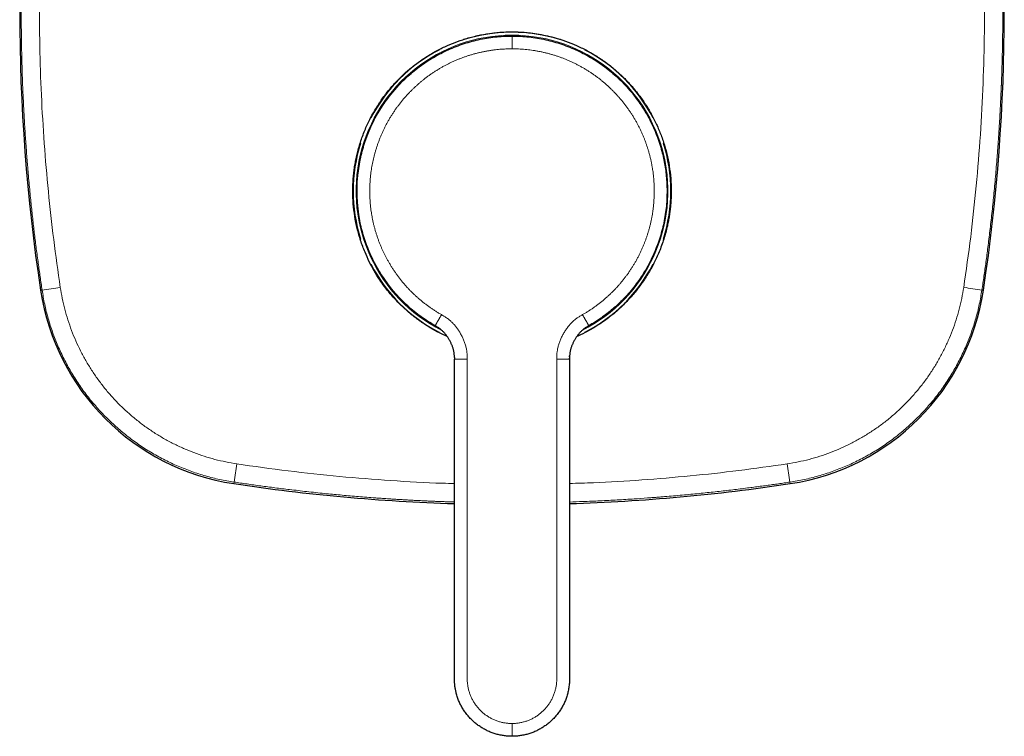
# Model space of a CAD drawing. Header units: millimetres. Extents: x 8 to 636, y 12 to 595.
# Tile 18 of 23: x 255 to 409, y 405 to 517. Entities that reach past the tile are written whole.
import ezdxf

# ---------------------------------------------------------------- set-up
doc = ezdxf.new("R2010")
doc.units = ezdxf.units.MM

msp = doc.modelspace()

# ---------------------------------------------------------------- linework, layer by layer
at = {"color": 7, "linetype": 'Continuous', "lineweight": 30}
for p, q in [((324.45, 513.68), (324.44, 513.72)), ((324.49, 513.69), (324.48, 513.73)), ((339.52, 513.73), (339.51, 513.69)), ((339.56, 513.71), (339.55, 513.68)), ((320.54, 512.09), (320.56, 512.06)), ((320.58, 512.11), (320.6, 512.08)), ((343.4, 512.08), (343.42, 512.12)), ((343.44, 512.06), (343.46, 512.1)), ((309.92, 501.4), (309.88, 501.42)), ((309.94, 501.44), (309.9, 501.46)), ((354.09, 501.46), (354.06, 501.44)), ((354.11, 501.42), (354.08, 501.4)), ((308.28, 497.52), (308.31, 497.51)), ((308.29, 497.56), (308.32, 497.55)), ((355.68, 497.55), (355.72, 497.57)), ((355.69, 497.51), (355.73, 497.52)), ((308.31, 482.49), (308.27, 482.48)), ((308.32, 482.45), (308.28, 482.44)), ((355.72, 482.43), (355.68, 482.45)), ((355.73, 482.48), (355.69, 482.49)), ((309.88, 478.58), (309.92, 478.6)), ((309.91, 478.54), (309.94, 478.56)), ((354.06, 478.56), (354.1, 478.54)), ((354.08, 478.6), (354.12, 478.58)), ((320.24, 468.78), (320.25, 468.78)), ((343.75, 468.78), (343.76, 468.78)), ((320.56, 467.94), (320.54, 467.9)), ((320.6, 467.92), (320.58, 467.88)), ((343.42, 467.89), (343.4, 467.92)), ((343.46, 467.91), (343.44, 467.94)), ((323, 464), (323, 463.96))]:
    msp.add_line(p, q, dxfattribs=at)
at = {"color": 8, "linetype": 'Continuous', "lineweight": 0}
for p, q in [((258.26, 474.49), (258.5, 474.53)), ((405.74, 474.49), (405.5, 474.53)), ((320.26, 468.78), (320.24, 468.78)), ((343.76, 468.78), (343.73, 468.77)), ((322.99, 464.14), (322.99, 464.25)), ((325, 463.73), (323, 463.73)), ((341, 463.73), (339, 463.73)), ((341, 463.89), (341, 463.73)), ((341.01, 464.23), (341.01, 464.12)), ((288.49, 444.26), (288.53, 444.5)), ((375.51, 444.26), (375.47, 444.5))]:
    msp.add_line(p, q, dxfattribs=at)
at = {"color": 7, "linetype": 'Continuous', "lineweight": 30, "flags": 128}
for points in [[(324.45, 513.68), (324.48, 513.68), (324.49, 513.69)], [(339.51, 513.69), (339.53, 513.68), (339.55, 513.68)], [(320.56, 512.06), (320.58, 512.07), (320.6, 512.08)], [(343.4, 512.08), (343.43, 512.07), (343.44, 512.06)], [(309.92, 501.4), (309.93, 501.43), (309.94, 501.44)], [(354.06, 501.44), (354.07, 501.42), (354.08, 501.4)], [(308.31, 497.51), (308.32, 497.53), (308.32, 497.55)], [(355.68, 497.55), (355.68, 497.52), (355.69, 497.51)], [(308.32, 482.45), (308.32, 482.48), (308.31, 482.49)], [(355.69, 482.49), (355.68, 482.47), (355.68, 482.45)], [(309.94, 478.56), (309.93, 478.58), (309.92, 478.6)], [(354.08, 478.6), (354.07, 478.57), (354.06, 478.56)], [(320.6, 467.92), (320.57, 467.93), (320.56, 467.94)], [(343.44, 467.94), (343.42, 467.93), (343.4, 467.92)]]:
    msp.add_lwpolyline(points, dxfattribs=at)
at = {"color": 7, "linetype": 'Continuous', "lineweight": 30}
for centre, radius, start, end in [((547, 518), 292, 171.4314, 188.5686), ((117, 518), 292, 351.4314, 8.5686), ((332, 490), 24.85, 72.4193, 107.5807), ((332, 490), 24.85, 117.4193, 152.5807), ((332, 490), 24.85, 27.4193, 62.5807), ((332, 490), 24.85, 162.4193, 197.5807), ((332, 490), 24.85, 342.4193, 17.5807), ((332, 490), 24.85, 207.4193, 242.5807), ((332, 490), 24.85, 297.4193, 332.5807), ((293.86, 479.86), 36, 188.5686, 261.4314), ((370.14, 479.86), 36, 278.5686, 351.4314), ((332, 733), 292, 261.4314, 268.2337), ((332, 733), 292, 271.7663, 278.5686)]:
    msp.add_arc(centre, radius, start, end, dxfattribs=at)
at = {"color": 8, "linetype": 'Continuous', "lineweight": 0}
for centre, radius, start, end in [((332, 490), 24.39, 296.7492, 243.2567), ((332, 490), 24.24, 90, 240.3958), ((215.26, 776.38), 304.93, 278.1517, 278.6927), ((454, 811.37), 340.31, 261.3222, 261.807), ((672.58, 388.89), 388.06, 171.3355, 171.7611), ((31.75, 394.97), 347.27, 8.2002, 8.6758)]:
    msp.add_arc(centre, radius, start, end, dxfattribs=at)
for points, knots in [([(258.5, 474.53), (258.45, 474.87), (258.35, 475.55), (258.2, 476.58), (258.05, 477.64), (257.9, 478.73), (257.75, 479.84), (257.6, 480.97), (257.46, 482.1), (257.32, 483.21), (257.19, 484.32), (257.06, 485.44), (256.94, 486.59), (256.81, 487.76), (256.69, 488.99), (256.56, 490.3), (256.43, 491.68), (256.32, 492.93), (256.23, 494.03), (256.17, 494.74), (256.13, 495.23), (256.11, 495.48), (256.09, 495.74), (256.07, 495.99), (256.06, 496.23), (255.98, 497.26), (255.85, 499.1), (255.7, 501.66), (255.57, 504.15), (255.46, 506.55), (255.38, 508.96), (255.32, 511.37), (255.27, 513.76), (255.25, 516.14), (255.24, 518.51), (255.25, 520.87), (255.28, 523.08), (255.33, 525.13), (255.38, 526.94), (255.42, 528.17), (255.44, 528.8), (255.45, 528.9), (255.45, 528.98), (255.45, 529.04), (255.45, 529.11), (255.46, 529.21), (255.46, 529.34), (255.47, 529.55), (255.48, 529.82), (255.5, 530.15), (255.51, 530.5), (255.53, 530.88), (255.55, 531.27), (255.56, 531.68), (255.58, 532.11), (255.61, 532.54), (255.63, 533), (255.65, 533.47), (255.68, 533.98), (255.71, 534.51), (255.74, 535.08), (255.78, 535.67), (255.82, 536.28), (255.86, 536.91), (255.9, 537.54), (255.94, 538.16), (255.98, 538.78), (256.02, 539.29), (256.05, 539.69), (256.07, 539.95), (256.09, 540.19), (256.11, 540.42), (256.16, 541.1), (256.25, 542.2), (256.38, 543.73), (256.51, 545.22), (256.65, 546.67), (256.8, 548.08), (256.94, 549.47), (257.1, 550.84), (257.25, 552.18), (257.41, 553.49), (257.57, 554.75), (257.72, 555.95), (257.87, 557.09), (258.03, 558.22), (258.18, 559.32), (258.34, 560.4), (258.45, 561.12), (258.5, 561.47)], [0, 0, 0, 0, 0.0117146, 0.0237073, 0.035978, 0.0485267, 0.0613534, 0.0744581, 0.0878409, 0.1003527, 0.1130981, 0.1260772, 0.1392898, 0.1527361, 0.166416, 0.1820148, 0.1979067, 0.2140916, 0.2249342, 0.2359045, 0.2387987, 0.2417017, 0.2446135, 0.247534, 0.2503939, 0.2528872, 0.2832436, 0.3136, 0.3411967, 0.3687935, 0.3963902, 0.423987, 0.4515837, 0.4786877, 0.5057957, 0.5329187, 0.5600417, 0.5816927, 0.6033438, 0.6223967, 0.6237939, 0.6251396, 0.6258517, 0.6265792, 0.6273223, 0.6280807, 0.6299297, 0.6318646, 0.6353974, 0.6391847, 0.6432267, 0.6475234, 0.6520747, 0.6568806, 0.6616451, 0.666636, 0.6718533, 0.677297, 0.682967, 0.689228, 0.6957437, 0.702514, 0.709539, 0.7168186, 0.7243528, 0.7311936, 0.7382315, 0.7454667, 0.748946, 0.7518754, 0.7545511, 0.7572205, 0.7598837, 0.7777337, 0.7952977, 0.8125756, 0.8291298, 0.8454127, 0.8614242, 0.8771643, 0.8926331, 0.9078306, 0.9227567, 0.9362006, 0.9494165, 0.9624044, 0.9751643, 0.9876961, 1, 1, 1, 1]), ([(261.35, 561.05), (260.97, 558.37), (260.2, 553.03), (259.34, 544.98), (258.69, 536.91), (258.27, 528.83), (258.08, 520.74), (258.11, 512.8), (258.36, 505.04), (258.81, 497.47), (259.45, 489.93), (260.28, 482.42), (260.99, 477.44), (261.35, 474.95)], [0, 0, 0, 0, 0.093782, 0.187433, 0.281026, 0.374636, 0.468338, 0.562069, 0.650103, 0.737841, 0.825356, 0.912719, 1, 1, 1, 1]), ([(402.65, 474.95), (403.03, 477.59), (403.79, 482.87), (404.64, 490.84), (405.29, 498.84), (405.72, 506.88), (405.92, 514.96), (405.89, 522.89), (405.65, 530.68), (405.21, 538.29), (404.57, 545.9), (403.74, 553.49), (403.01, 558.53), (402.65, 561.05)], [0, 0, 0, 0, 0.092554, 0.18522, 0.278075, 0.3712, 0.464675, 0.558444, 0.646756, 0.735, 0.823244, 0.911556, 1, 1, 1, 1]), ([(405.5, 561.47), (405.55, 561.13), (405.65, 560.45), (405.8, 559.42), (405.95, 558.35), (406.1, 557.27), (406.25, 556.16), (406.4, 555.03), (406.54, 553.9), (406.68, 552.79), (406.81, 551.68), (406.94, 550.56), (407.06, 549.41), (407.19, 548.24), (407.31, 547.01), (407.44, 545.7), (407.57, 544.32), (407.68, 543.07), (407.77, 541.97), (407.83, 541.26), (407.87, 540.77), (407.89, 540.52), (407.91, 540.26), (407.93, 540.01), (407.94, 539.77), (408.02, 538.74), (408.15, 536.9), (408.3, 534.34), (408.43, 531.85), (408.54, 529.45), (408.62, 527.04), (408.68, 524.63), (408.73, 522.24), (408.75, 519.86), (408.76, 517.49), (408.75, 515.13), (408.72, 512.92), (408.67, 510.87), (408.62, 509.06), (408.58, 507.83), (408.56, 507.2), (408.55, 507.1), (408.55, 507.02), (408.55, 506.96), (408.55, 506.89), (408.54, 506.79), (408.54, 506.66), (408.53, 506.45), (408.52, 506.18), (408.5, 505.85), (408.49, 505.49), (408.47, 505.12), (408.45, 504.72), (408.44, 504.31), (408.42, 503.89), (408.39, 503.45), (408.37, 503), (408.35, 502.52), (408.32, 502.02), (408.29, 501.48), (408.26, 500.91), (408.22, 500.33), (408.18, 499.71), (408.14, 499.08), (408.1, 498.45), (408.06, 497.83), (408.02, 497.22), (407.98, 496.71), (407.95, 496.31), (407.93, 496.05), (407.91, 495.81), (407.89, 495.58), (407.84, 494.9), (407.75, 493.8), (407.62, 492.27), (407.49, 490.78), (407.35, 489.33), (407.2, 487.92), (407.06, 486.53), (406.9, 485.16), (406.75, 483.82), (406.59, 482.51), (406.43, 481.25), (406.28, 480.05), (406.13, 478.91), (405.97, 477.78), (405.82, 476.68), (405.66, 475.6), (405.55, 474.88), (405.5, 474.53)], [0, 0, 0, 0, 0.011716, 0.02371, 0.035981, 0.048531, 0.061358, 0.074463, 0.087846, 0.100358, 0.113104, 0.126083, 0.139295, 0.152741, 0.166421, 0.182019, 0.19791, 0.214094, 0.224936, 0.235906, 0.2388, 0.241702, 0.244614, 0.247534, 0.250394, 0.252887, 0.283244, 0.3136, 0.341197, 0.368793, 0.39639, 0.423987, 0.451584, 0.478688, 0.505796, 0.532919, 0.560042, 0.581693, 0.603344, 0.622397, 0.623794, 0.62514, 0.625855, 0.626586, 0.627333, 0.628094, 0.62995, 0.631892, 0.635435, 0.639232, 0.643282, 0.647586, 0.652143, 0.656953, 0.66172, 0.666713, 0.671931, 0.677374, 0.683042, 0.6893, 0.695812, 0.702576, 0.709595, 0.716866, 0.724391, 0.731222, 0.73825, 0.745474, 0.748948, 0.751876, 0.754552, 0.757221, 0.759885, 0.777737, 0.795302, 0.812582, 0.829137, 0.84542, 0.861432, 0.877173, 0.892642, 0.907839, 0.922764, 0.936208, 0.949422, 0.962409, 0.975168, 0.987698, 1, 1, 1, 1]), ([(332, 514.25), (332, 514.25), (332, 514.25), (332, 514.23), (332, 514.21), (332, 514.18), (332, 514.14), (332, 514.09), (332, 514.03), (332, 513.96), (332, 513.89), (332, 513.81), (332, 513.72), (332, 513.62), (332, 513.52), (332, 513.41), (332, 513.3), (332, 513.18), (332, 513.06), (332, 512.94), (332, 512.81), (332, 512.68), (332, 512.53), (332, 512.39), (332, 512.3), (332, 512.25)], [0, 0, 0, 0, 0.04085, 0.082705, 0.125509, 0.169196, 0.213689, 0.258901, 0.304732, 0.3472, 0.390013, 0.433077, 0.476299, 0.519579, 0.562819, 0.605922, 0.648792, 0.691336, 0.733465, 0.775095, 0.816149, 0.863697, 0.910244, 0.955702, 1, 1, 1, 1]), ([(320.97, 470.68), (320.82, 470.76), (320.52, 470.93), (320.09, 471.2), (319.66, 471.48), (319.24, 471.77), (318.82, 472.07), (318.42, 472.37), (318.02, 472.68), (317.63, 473.01), (317.25, 473.34), (316.87, 473.68), (316.5, 474.03), (316.13, 474.39), (315.78, 474.76), (315.43, 475.14), (315.09, 475.53), (314.76, 475.92), (314.44, 476.33), (314.13, 476.73), (313.83, 477.15), (313.54, 477.57), (313.26, 478), (312.99, 478.44), (312.73, 478.87), (312.49, 479.29), (312.27, 479.71), (312.06, 480.12), (311.85, 480.55), (311.66, 480.98), (311.46, 481.42), (311.28, 481.88), (311.1, 482.36), (310.93, 482.85), (310.77, 483.33), (310.62, 483.82), (310.49, 484.31), (310.36, 484.8), (310.25, 485.29), (310.15, 485.79), (310.06, 486.29), (309.98, 486.8), (309.91, 487.3), (309.85, 487.81), (309.81, 488.33), (309.78, 488.84), (309.75, 489.35), (309.75, 489.87), (309.75, 490.38), (309.76, 490.89), (309.79, 491.41), (309.83, 491.92), (309.88, 492.43), (309.94, 492.92), (310.01, 493.4), (310.09, 493.87), (310.17, 494.33), (310.27, 494.79), (310.38, 495.25), (310.49, 495.72), (310.63, 496.2), (310.78, 496.69), (310.94, 497.18), (311.11, 497.66), (311.29, 498.14), (311.48, 498.61), (311.68, 499.07), (311.89, 499.53), (312.11, 499.98), (312.34, 500.44), (312.59, 500.89), (312.85, 501.33), (313.11, 501.77), (313.39, 502.2), (313.68, 502.63), (313.97, 503.05), (314.28, 503.46), (314.6, 503.87), (314.92, 504.26), (315.25, 504.66), (315.6, 505.04), (315.95, 505.41), (316.3, 505.77), (316.65, 506.11), (316.99, 506.43), (317.34, 506.74), (317.7, 507.05), (318.06, 507.35), (318.44, 507.65), (318.84, 507.95), (319.26, 508.24), (319.68, 508.53), (320.11, 508.81), (320.55, 509.08), (320.98, 509.34), (321.42, 509.58), (321.87, 509.81), (322.32, 510.04), (322.78, 510.26), (323.25, 510.46), (323.73, 510.66), (324.21, 510.85), (324.69, 511.02), (325.18, 511.18), (325.67, 511.33), (326.16, 511.48), (326.66, 511.6), (327.16, 511.72), (327.66, 511.83), (328.17, 511.92), (328.67, 512), (329.17, 512.07), (329.65, 512.13), (330.12, 512.17), (330.59, 512.21), (331.06, 512.23), (331.53, 512.25), (331.84, 512.25), (332, 512.25)], [0, 0, 0, 0, 0.008781, 0.017561, 0.026342, 0.035123, 0.043904, 0.052529, 0.061153, 0.069778, 0.078402, 0.087202, 0.096002, 0.104802, 0.113602, 0.122402, 0.131202, 0.140002, 0.148802, 0.157602, 0.166403, 0.175203, 0.184004, 0.192805, 0.201605, 0.209672, 0.217738, 0.225805, 0.233871, 0.241937, 0.250003, 0.258782, 0.267562, 0.276342, 0.285123, 0.293904, 0.302528, 0.311153, 0.319777, 0.328402, 0.337204, 0.346005, 0.354806, 0.363607, 0.372407, 0.381207, 0.390007, 0.398807, 0.407607, 0.416407, 0.425206, 0.434006, 0.442806, 0.451606, 0.459674, 0.467741, 0.475808, 0.483875, 0.491943, 0.50001, 0.508791, 0.517571, 0.526352, 0.535132, 0.543912, 0.552535, 0.561158, 0.569781, 0.578404, 0.587204, 0.596004, 0.604804, 0.613605, 0.622405, 0.631206, 0.640007, 0.648808, 0.657608, 0.666408, 0.675208, 0.684008, 0.692807, 0.701606, 0.709673, 0.717739, 0.725806, 0.733872, 0.741939, 0.750006, 0.758787, 0.767568, 0.776348, 0.785129, 0.793909, 0.802533, 0.811157, 0.81978, 0.828404, 0.837204, 0.846004, 0.854804, 0.863604, 0.872403, 0.881203, 0.890003, 0.898803, 0.907602, 0.916402, 0.925201, 0.934001, 0.942801, 0.951601, 0.959668, 0.967734, 0.975801, 0.983868, 0.991934, 1, 1, 1, 1]), ([(332, 512.25), (332.17, 512.25), (332.51, 512.25), (333.02, 512.23), (333.54, 512.2), (334.05, 512.16), (334.55, 512.11), (335.06, 512.04), (335.55, 511.97), (336.05, 511.88), (336.55, 511.78), (337.05, 511.67), (337.54, 511.55), (338.04, 511.42), (338.53, 511.27), (339.02, 511.12), (339.51, 510.95), (339.99, 510.77), (340.47, 510.58), (340.94, 510.38), (341.41, 510.17), (341.87, 509.95), (342.33, 509.71), (342.78, 509.47), (343.21, 509.22), (343.63, 508.97), (344.03, 508.72), (344.42, 508.46), (344.81, 508.2), (345.19, 507.92), (345.58, 507.63), (345.97, 507.32), (346.37, 506.99), (346.75, 506.66), (347.13, 506.32), (347.5, 505.96), (347.86, 505.61), (348.21, 505.25), (348.55, 504.87), (348.89, 504.49), (349.21, 504.1), (349.53, 503.7), (349.85, 503.29), (350.15, 502.88), (350.44, 502.46), (350.72, 502.03), (351, 501.59), (351.26, 501.15), (351.51, 500.7), (351.75, 500.25), (351.99, 499.79), (352.21, 499.33), (352.42, 498.86), (352.61, 498.4), (352.79, 497.95), (352.95, 497.51), (353.1, 497.06), (353.25, 496.61), (353.38, 496.16), (353.51, 495.69), (353.63, 495.21), (353.75, 494.71), (353.85, 494.21), (353.94, 493.71), (354.02, 493.2), (354.09, 492.7), (354.15, 492.2), (354.19, 491.7), (354.22, 491.19), (354.24, 490.68), (354.25, 490.17), (354.25, 489.66), (354.24, 489.14), (354.21, 488.63), (354.17, 488.12), (354.12, 487.61), (354.06, 487.1), (353.99, 486.59), (353.91, 486.08), (353.81, 485.58), (353.7, 485.07), (353.58, 484.57), (353.46, 484.09), (353.32, 483.62), (353.18, 483.18), (353.03, 482.73), (352.87, 482.29), (352.71, 481.85), (352.52, 481.4), (352.33, 480.94), (352.11, 480.47), (351.89, 480.01), (351.65, 479.56), (351.41, 479.11), (351.15, 478.67), (350.89, 478.24), (350.62, 477.82), (350.34, 477.4), (350.05, 476.98), (349.74, 476.57), (349.43, 476.16), (349.1, 475.76), (348.77, 475.37), (348.43, 474.99), (348.08, 474.61), (347.72, 474.25), (347.35, 473.89), (346.97, 473.54), (346.59, 473.2), (346.2, 472.86), (345.8, 472.54), (345.4, 472.24), (345.01, 471.95), (344.63, 471.68), (344.24, 471.41), (343.84, 471.16), (343.44, 470.91), (343.17, 470.75), (343.03, 470.68)], [0, 0, 0, 0, 0.00878, 0.017561, 0.026341, 0.035122, 0.043903, 0.052527, 0.061151, 0.069775, 0.078398, 0.087198, 0.095997, 0.104797, 0.113597, 0.122396, 0.131196, 0.139996, 0.148796, 0.157596, 0.166396, 0.175196, 0.183996, 0.192795, 0.201595, 0.209661, 0.217727, 0.225794, 0.23386, 0.241927, 0.249994, 0.258775, 0.267556, 0.276337, 0.285117, 0.293898, 0.302521, 0.311144, 0.319768, 0.328392, 0.337192, 0.345992, 0.354793, 0.363593, 0.372394, 0.381195, 0.389995, 0.398796, 0.407596, 0.416396, 0.425195, 0.433994, 0.442793, 0.451592, 0.459658, 0.467724, 0.47579, 0.483857, 0.491924, 0.49999, 0.508772, 0.517553, 0.526334, 0.535116, 0.543897, 0.552522, 0.561146, 0.56977, 0.578393, 0.587193, 0.595993, 0.604792, 0.613592, 0.622393, 0.631193, 0.639994, 0.648795, 0.657596, 0.666397, 0.675198, 0.683999, 0.6928, 0.7016, 0.709667, 0.717734, 0.7258, 0.733866, 0.741932, 0.749997, 0.758777, 0.767557, 0.776337, 0.785118, 0.793899, 0.802523, 0.811147, 0.819772, 0.828397, 0.837197, 0.845998, 0.854798, 0.863598, 0.872398, 0.881198, 0.889998, 0.898798, 0.907598, 0.916398, 0.925198, 0.933998, 0.942799, 0.951599, 0.959666, 0.967733, 0.9758, 0.983867, 0.991934, 1, 1, 1, 1]), ([(288.53, 444.5), (287.78, 444.63), (286.29, 444.88), (284.08, 445.44), (281.91, 446.13), (279.8, 446.96), (277.73, 447.92), (275.74, 449), (273.81, 450.22), (271.97, 451.55), (270.22, 453), (268.56, 454.56), (267, 456.22), (265.55, 457.97), (264.22, 459.81), (263, 461.74), (261.92, 463.73), (260.96, 465.8), (260.13, 467.91), (259.44, 470.08), (258.88, 472.29), (258.63, 473.78), (258.5, 474.53)], [0, 0, 0, 0, 0.05, 0.1, 0.15, 0.2, 0.25, 0.3, 0.35, 0.4, 0.45, 0.500001, 0.55, 0.6, 0.65, 0.7, 0.75, 0.8, 0.85, 0.9, 0.95, 1, 1, 1, 1]), ([(261.35, 474.95), (261.44, 474.38), (261.63, 473.23), (262.04, 471.53), (262.53, 469.85), (263.1, 468.2), (263.77, 466.58), (264.51, 465.01), (265.34, 463.48), (266.24, 462), (267.22, 460.56), (268.28, 459.18), (269.41, 457.85), (270.62, 456.59), (271.88, 455.39), (273.21, 454.26), (274.59, 453.2), (276.02, 452.22), (277.51, 451.32), (279.05, 450.49), (280.63, 449.75), (282.24, 449.09), (283.87, 448.52), (285.54, 448.04), (287.23, 447.64), (288.38, 447.45), (288.95, 447.35)], [0, 0, 0, 0, 0.041724, 0.083524, 0.125366, 0.16721, 0.209017, 0.25075, 0.292335, 0.333798, 0.375255, 0.416892, 0.458711, 0.500551, 0.542264, 0.583856, 0.625396, 0.666956, 0.708606, 0.750418, 0.792186, 0.833734, 0.875176, 0.916624, 0.958194, 1, 1, 1, 1]), ([(375.05, 447.35), (375.62, 447.45), (376.77, 447.64), (378.47, 448.04), (380.15, 448.53), (381.8, 449.11), (383.42, 449.77), (384.99, 450.51), (386.52, 451.34), (388, 452.24), (389.44, 453.22), (390.82, 454.28), (392.15, 455.41), (393.41, 456.62), (394.61, 457.88), (395.74, 459.21), (396.8, 460.59), (397.78, 462.02), (398.68, 463.51), (399.51, 465.05), (400.25, 466.63), (400.91, 468.23), (401.48, 469.87), (401.97, 471.54), (402.37, 473.23), (402.56, 474.38), (402.65, 474.95)], [0, 0, 0, 0, 0.041722, 0.083522, 0.125362, 0.167204, 0.209009, 0.250741, 0.292324, 0.333786, 0.375241, 0.416877, 0.458695, 0.500534, 0.542248, 0.583841, 0.625383, 0.666945, 0.708598, 0.750412, 0.792182, 0.833733, 0.875175, 0.916624, 0.958195, 1, 1, 1, 1]), ([(405.5, 474.53), (405.37, 473.78), (405.12, 472.29), (404.56, 470.08), (403.87, 467.91), (403.04, 465.8), (402.08, 463.73), (401, 461.74), (399.78, 459.81), (398.45, 457.97), (397, 456.22), (395.44, 454.56), (393.78, 453), (392.03, 451.55), (390.19, 450.22), (388.26, 449), (386.27, 447.92), (384.2, 446.96), (382.09, 446.13), (379.92, 445.44), (377.71, 444.88), (376.22, 444.63), (375.47, 444.5)], [0, 0, 0, 0, 0.05, 0.1, 0.15, 0.2, 0.25, 0.3, 0.35, 0.4, 0.45, 0.5, 0.55, 0.6, 0.65, 0.7, 0.75, 0.8, 0.85, 0.9, 0.95, 1, 1, 1, 1]), ([(320.97, 470.68), (320.94, 470.63), (320.9, 470.55), (320.82, 470.42), (320.75, 470.29), (320.67, 470.16), (320.61, 470.04), (320.54, 469.93), (320.48, 469.83), (320.42, 469.72), (320.37, 469.63), (320.31, 469.53), (320.26, 469.45), (320.22, 469.36), (320.18, 469.29), (320.14, 469.22), (320.1, 469.16), (320.07, 469.11), (320.04, 469.06), (320.02, 469.01), (320, 468.98), (319.98, 468.96), (319.98, 468.94), (319.98, 468.94), (319.97, 468.94)], [0, 0, 0, 0, 0.045665, 0.092584, 0.140677, 0.189845, 0.239974, 0.282393, 0.325304, 0.368618, 0.412239, 0.456067, 0.5, 0.543932, 0.58776, 0.631381, 0.674696, 0.717607, 0.760025, 0.810155, 0.859323, 0.907415, 0.954334, 1, 1, 1, 1]), ([(325, 463.73), (325, 463.81), (325, 463.98), (324.99, 464.22), (324.98, 464.47), (324.96, 464.72), (324.93, 464.96), (324.89, 465.22), (324.83, 465.49), (324.76, 465.77), (324.68, 466.05), (324.59, 466.33), (324.48, 466.61), (324.37, 466.88), (324.25, 467.15), (324.12, 467.42), (323.97, 467.68), (323.82, 467.93), (323.67, 468.18), (323.52, 468.4), (323.37, 468.61), (323.21, 468.82), (323.04, 469.02), (322.87, 469.21), (322.69, 469.4), (322.51, 469.58), (322.31, 469.76), (322.1, 469.93), (321.89, 470.1), (321.67, 470.25), (321.44, 470.4), (321.2, 470.54), (321.05, 470.63), (320.97, 470.68)], [0, 0, 0, 0, 0.029273, 0.058546, 0.087809, 0.117065, 0.14633, 0.175609, 0.210129, 0.244646, 0.27914, 0.313616, 0.348789, 0.383966, 0.419153, 0.454353, 0.489568, 0.524794, 0.560026, 0.590849, 0.62166, 0.652455, 0.683236, 0.714005, 0.744771, 0.775544, 0.806341, 0.838639, 0.87095, 0.903242, 0.935487, 0.96771, 1, 1, 1, 1]), ([(343.03, 470.68), (342.96, 470.63), (342.82, 470.55), (342.61, 470.43), (342.4, 470.3), (342.19, 470.16), (342, 470.01), (341.79, 469.85), (341.58, 469.66), (341.37, 469.46), (341.17, 469.26), (340.97, 469.04), (340.79, 468.81), (340.6, 468.57), (340.43, 468.33), (340.27, 468.08), (340.11, 467.83), (339.97, 467.57), (339.83, 467.31), (339.7, 467.04), (339.58, 466.77), (339.47, 466.49), (339.37, 466.21), (339.28, 465.93), (339.21, 465.64), (339.14, 465.36), (339.09, 465.09), (339.05, 464.82), (339.02, 464.55), (339.01, 464.28), (339, 464), (339, 463.82), (339, 463.73)], [0, 0, 0, 0, 0.029295, 0.058528, 0.087767, 0.117049, 0.146355, 0.175663, 0.210176, 0.24465, 0.279108, 0.313568, 0.348745, 0.383941, 0.419158, 0.454387, 0.489618, 0.52484, 0.560049, 0.595244, 0.630426, 0.665601, 0.700775, 0.73596, 0.77117, 0.806396, 0.838681, 0.87095, 0.903203, 0.93546, 0.967729, 1, 1, 1, 1]), ([(344.03, 468.94), (344.02, 468.94), (344.02, 468.94), (344.02, 468.96), (344, 468.98), (343.98, 469.01), (343.96, 469.06), (343.93, 469.11), (343.9, 469.16), (343.86, 469.22), (343.82, 469.29), (343.78, 469.36), (343.74, 469.45), (343.69, 469.53), (343.63, 469.63), (343.58, 469.72), (343.52, 469.83), (343.46, 469.93), (343.39, 470.04), (343.33, 470.16), (343.25, 470.29), (343.18, 470.42), (343.1, 470.55), (343.06, 470.63), (343.03, 470.68)], [0, 0, 0, 0, 0.0456656, 0.0925846, 0.1406771, 0.1898454, 0.2399749, 0.2823932, 0.3253045, 0.3686185, 0.4122396, 0.4560679, 0.5000004, 0.5439329, 0.5877612, 0.6313822, 0.6746962, 0.7176074, 0.7600256, 0.8101551, 0.8593233, 0.9074156, 0.9543345, 1, 1, 1, 1]), ([(323, 463.73), (323, 463.79), (323, 463.91), (323, 464.02), (323, 464.08)], [0, 0, 0, 0, 0.527232, 1, 1, 1, 1]), ([(323, 463.73), (323, 463.78), (323, 463.87), (323, 463.95), (323, 463.97)], [0, 0, 0, 0, 0.661624, 1, 1, 1, 1]), ([(332, 406.75), (332, 406.75), (331.91, 406.75), (331.73, 406.75), (331.47, 406.77), (331.2, 406.79), (330.94, 406.83), (330.67, 406.87), (330.41, 406.93), (330.15, 407), (329.89, 407.07), (329.63, 407.16), (329.37, 407.26), (329.11, 407.37), (328.86, 407.49), (328.61, 407.62), (328.38, 407.76), (328.15, 407.9), (327.93, 408.05), (327.71, 408.21), (327.51, 408.38), (327.3, 408.55), (327.11, 408.74), (326.92, 408.93), (326.74, 409.13), (326.56, 409.34), (326.39, 409.56), (326.23, 409.79), (326.07, 410.02), (325.93, 410.26), (325.8, 410.5), (325.68, 410.74), (325.57, 410.99), (325.46, 411.24), (325.37, 411.49), (325.29, 411.74), (325.22, 412), (325.16, 412.25), (325.11, 412.51), (325.07, 412.77), (325.03, 413.04), (325.01, 413.3), (325, 413.57), (325, 413.84), (325, 414.11), (325, 414.38), (325, 415.67), (325, 421.96), (325, 438.32), (325, 453.57), (325, 463.73)], [0, 0, 0, 0, 0.000002, 0.004377, 0.008751, 0.013126, 0.017501, 0.021877, 0.026252, 0.030628, 0.035003, 0.039587, 0.04417, 0.048753, 0.053335, 0.057917, 0.0625, 0.066874, 0.071249, 0.075625, 0.08, 0.084376, 0.088752, 0.093128, 0.097504, 0.102087, 0.106671, 0.111254, 0.115837, 0.12042, 0.125003, 0.129393, 0.133784, 0.138175, 0.142565, 0.146956, 0.151268, 0.155581, 0.159893, 0.164206, 0.168605, 0.173005, 0.177405, 0.181804, 0.186205, 0.190606, 0.195006, 0.250005, 0.500003, 1, 1, 1, 1]), ([(339, 463.73), (339, 453.57), (339, 438.32), (339, 422.88), (339, 417.39), (339, 416.78), (339, 416.17), (339, 415.56), (339, 414.95), (339, 414.34), (339, 413.84), (339, 413.46), (338.98, 413.19), (338.95, 412.93), (338.92, 412.66), (338.87, 412.4), (338.81, 412.13), (338.74, 411.87), (338.66, 411.59), (338.56, 411.31), (338.46, 411.04), (338.34, 410.77), (338.21, 410.51), (338.08, 410.27), (337.94, 410.04), (337.79, 409.82), (337.64, 409.6), (337.48, 409.39), (337.31, 409.18), (337.13, 408.98), (336.94, 408.79), (336.74, 408.6), (336.53, 408.41), (336.32, 408.24), (336.09, 408.07), (335.86, 407.91), (335.63, 407.76), (335.4, 407.62), (335.16, 407.5), (334.92, 407.38), (334.68, 407.28), (334.43, 407.18), (334.17, 407.09), (333.92, 407.02), (333.66, 406.95), (333.39, 406.89), (333.11, 406.84), (332.84, 406.8), (332.56, 406.77), (332.28, 406.75), (332.09, 406.75), (332, 406.75), (332, 406.75)], [0, 0, 0, 0, 0.499997, 0.749995, 0.759995, 0.769994, 0.779994, 0.789994, 0.799994, 0.809994, 0.819996, 0.824395, 0.828795, 0.833195, 0.837595, 0.841995, 0.846395, 0.850796, 0.855636, 0.860476, 0.865317, 0.870157, 0.874997, 0.879372, 0.883746, 0.888121, 0.892496, 0.896871, 0.901246, 0.905622, 0.909997, 0.914582, 0.919166, 0.92375, 0.928334, 0.932917, 0.9375, 0.941874, 0.946248, 0.950622, 0.954996, 0.959371, 0.963746, 0.968122, 0.972497, 0.977081, 0.981665, 0.986249, 0.990832, 0.995415, 0.999998, 1, 1, 1, 1]), ([(288.95, 447.35), (291.63, 446.97), (296.98, 446.21), (305.02, 445.35), (313.05, 444.71), (319.05, 444.36), (322.37, 444.29), (323, 444.28)], [0, 0, 0, 0, 0.237169, 0.473476, 0.709129, 0.944333, 1, 1, 1, 1]), ([(341, 444.28), (342.25, 444.32), (346.02, 444.42), (352.32, 444.81), (359.9, 445.44), (367.48, 446.27), (372.52, 446.99), (375.05, 447.35)], [0, 0, 0, 0, 0.109392, 0.331198, 0.553444, 0.776316, 1, 1, 1, 1]), ([(323, 441.38), (323, 441.38), (322.78, 441.39), (322.35, 441.4), (321.82, 441.42), (321.39, 441.44), (321.11, 441.45), (320.85, 441.46), (320.62, 441.46), (320.39, 441.47), (320.17, 441.48), (319.81, 441.5), (319.34, 441.52), (318.7, 441.55), (318.05, 441.58), (317.38, 441.61), (316.7, 441.64), (316.01, 441.68), (315.31, 441.72), (314.64, 441.76), (313.99, 441.8), (313.37, 441.84), (312.79, 441.88), (312.26, 441.91), (311.77, 441.95), (311.35, 441.97), (311, 442), (310.72, 442.02), (310.53, 442.03), (310.43, 442.04), (310.4, 442.04), (310.37, 442.05), (310.35, 442.05), (310.32, 442.05), (310.29, 442.05), (309.84, 442.09), (308.96, 442.15), (307.67, 442.26), (306.39, 442.37), (305.14, 442.48), (303.91, 442.6), (302.62, 442.72), (301.29, 442.86), (299.91, 443.01), (298.56, 443.17), (297.28, 443.32), (296.07, 443.46), (294.93, 443.61), (293.81, 443.75), (292.71, 443.9), (291.64, 444.05), (290.58, 444.2), (289.55, 444.35), (288.87, 444.45), (288.53, 444.5)], [0, 0, 0, 0, 0.000286, 0.0185, 0.037322, 0.046572, 0.055386, 0.062084, 0.068731, 0.075328, 0.081874, 0.088369, 0.10597, 0.123188, 0.143186, 0.162641, 0.181553, 0.202385, 0.222516, 0.241947, 0.260676, 0.278704, 0.296031, 0.310699, 0.324824, 0.338406, 0.347073, 0.355503, 0.362727, 0.363526, 0.364323, 0.365118, 0.36591, 0.3667, 0.367488, 0.368273, 0.406259, 0.443696, 0.480586, 0.516928, 0.552722, 0.587968, 0.628805, 0.66888, 0.708195, 0.746749, 0.780528, 0.813701, 0.846268, 0.878228, 0.909581, 0.940327, 0.970467, 1, 1, 1, 1]), ([(375.47, 444.5), (375.18, 444.46), (374.58, 444.37), (373.67, 444.23), (372.75, 444.1), (371.8, 443.97), (370.83, 443.84), (369.83, 443.71), (368.78, 443.57), (367.68, 443.43), (366.51, 443.29), (365.31, 443.15), (364.09, 443.01), (362.85, 442.88), (361.57, 442.74), (360.27, 442.62), (358.95, 442.49), (357.59, 442.37), (356.55, 442.28), (355.84, 442.22), (355.45, 442.19), (355.06, 442.16), (354.67, 442.13), (354.28, 442.09), (353.9, 442.07), (353.54, 442.04), (352.62, 441.97), (350.93, 441.85), (348.46, 441.7), (345.78, 441.56), (343.29, 441.46), (341.7, 441.41), (341, 441.38)], [0, 0, 0, 0, 0.0258, 0.052224, 0.079271, 0.10694, 0.135233, 0.164149, 0.193687, 0.2269, 0.260866, 0.295586, 0.33106, 0.367288, 0.404269, 0.442005, 0.480495, 0.519738, 0.559735, 0.570867, 0.582055, 0.593301, 0.604603, 0.615963, 0.627379, 0.637644, 0.647179, 0.707112, 0.784506, 0.8619, 0.939294, 1, 1, 1, 1]), ([(332, 406.75), (332, 406.71), (332, 406.62), (332, 406.49), (332, 406.35), (332, 406.22), (332, 406.09), (332, 405.95), (332, 405.83), (332, 405.71), (332, 405.6), (332, 405.49), (332, 405.39), (332, 405.29), (332, 405.2), (332, 405.12), (332, 405.04), (332, 404.98), (332, 404.92), (332, 404.87), (332, 404.83), (332, 404.79), (332, 404.77), (332, 404.75), (332, 404.75), (332, 404.75)], [0, 0, 0, 0, 0.040863, 0.082739, 0.125572, 0.169295, 0.213829, 0.259086, 0.304967, 0.347481, 0.390338, 0.433445, 0.476704, 0.520017, 0.563282, 0.606401, 0.649276, 0.691814, 0.733924, 0.775522, 0.816532, 0.864009, 0.910468, 0.955823, 1, 1, 1, 1])]:
    msp.add_open_spline(points, degree=3, knots=knots, dxfattribs=at)
at = {"color": 7, "linetype": 'Continuous', "lineweight": 30}
for points, knots in [([(321.87, 467.26), (321.47, 467.44), (320.56, 467.86), (319.18, 468.64), (317.71, 469.58), (316.28, 470.66), (315.01, 471.77), (313.91, 472.87), (312.95, 473.95), (312.08, 475.04), (311.24, 476.23), (310.44, 477.52), (309.66, 478.95), (308.95, 480.54), (308.3, 482.27), (307.77, 484.15), (307.39, 486.07), (307.15, 488.02), (307.09, 489.63), (307.11, 490.89), (307.16, 491.8), (307.24, 492.7), (307.35, 493.59), (307.5, 494.47), (307.67, 495.33), (307.96, 496.55), (308.42, 498.09), (309.13, 499.92), (309.96, 501.64), (310.9, 503.27), (311.93, 504.78), (313.04, 506.17), (314.22, 507.46), (315.45, 508.63), (316.8, 509.75), (318.28, 510.81), (319.87, 511.77), (321.48, 512.59), (323.08, 513.27), (324.78, 513.85), (326.58, 514.33), (328.46, 514.67), (330.26, 514.87), (331.43, 514.89), (332, 514.9)], [0, 0, 0, 0, 0.019432, 0.044396, 0.07009, 0.096514, 0.123666, 0.144511, 0.165766, 0.187432, 0.206245, 0.230294, 0.254344, 0.278393, 0.30725, 0.336107, 0.364964, 0.39382, 0.422677, 0.436246, 0.449696, 0.463028, 0.476241, 0.489336, 0.502312, 0.51517, 0.544704, 0.573594, 0.60184, 0.62944, 0.656396, 0.682708, 0.708375, 0.733397, 0.757775, 0.786175, 0.813647, 0.840191, 0.865807, 0.890494, 0.920045, 0.948147, 0.974798, 1, 1, 1, 1]), ([(332, 514.9), (332.42, 514.89), (333.28, 514.88), (334.58, 514.78), (335.91, 514.6), (337.25, 514.35), (338.6, 514.02), (340.06, 513.58), (341.62, 512.99), (343.25, 512.24), (344.87, 511.34), (346.45, 510.31), (347.89, 509.2), (349.2, 508.03), (350.37, 506.83), (351.48, 505.54), (352.52, 504.14), (353.47, 502.65), (354.33, 501.06), (355.08, 499.39), (355.72, 497.64), (356.24, 495.82), (356.61, 493.93), (356.85, 491.99), (356.91, 490.41), (356.89, 489.23), (356.86, 488.45), (356.79, 487.67), (356.71, 486.89), (356.6, 486.12), (356.47, 485.35), (356.21, 484.13), (355.77, 482.49), (355.06, 480.53), (354.21, 478.7), (353.26, 476.99), (352.17, 475.36), (350.96, 473.82), (349.82, 472.59), (348.81, 471.62), (347.97, 470.88), (347.11, 470.2), (346.24, 469.56), (345.16, 468.84), (343.86, 468.09), (342.78, 467.53), (342.19, 467.28), (342.12, 467.26)], [0, 0, 0, 0, 0.018763, 0.037984, 0.057662, 0.077799, 0.098394, 0.119446, 0.145313, 0.171838, 0.199023, 0.226868, 0.255372, 0.279631, 0.304348, 0.329523, 0.355157, 0.381248, 0.407798, 0.434805, 0.462271, 0.490194, 0.518576, 0.547416, 0.576714, 0.588254, 0.599795, 0.611335, 0.622876, 0.634416, 0.645956, 0.657497, 0.689224, 0.720951, 0.749796, 0.77864, 0.807484, 0.836329, 0.865173, 0.881851, 0.898292, 0.914497, 0.930464, 0.946195, 0.971882, 0.996912, 1, 1, 1, 1]), ([(319.97, 468.94), (319.6, 469.16), (318.84, 469.61), (317.75, 470.36), (316.69, 471.17), (315.68, 472.04), (314.72, 472.97), (313.8, 473.95), (312.95, 474.97), (312.16, 476.04), (311.42, 477.14), (310.76, 478.28), (310.15, 479.45), (309.61, 480.65), (309.14, 481.88), (308.73, 483.13), (308.39, 484.4), (308.12, 485.7), (307.92, 487.01), (307.79, 488.34), (307.74, 489.67), (307.76, 491.01), (307.85, 492.34), (308.01, 493.66), (308.25, 494.97), (308.56, 496.25), (308.93, 497.52), (309.37, 498.76), (309.88, 499.97), (310.45, 501.16), (311.09, 502.31), (311.79, 503.43), (312.56, 504.51), (313.38, 505.56), (314.27, 506.56), (315.21, 507.51), (316.2, 508.41), (317.23, 509.25), (318.3, 510.03), (319.41, 510.74), (320.56, 511.4), (321.74, 511.99), (322.94, 512.51), (324.18, 512.97), (325.44, 513.36), (326.72, 513.68), (328.02, 513.93), (329.33, 514.11), (330.66, 514.23), (331.55, 514.24), (332, 514.25)], [0, 0, 0, 0, 0.020748, 0.041552, 0.062429, 0.083398, 0.104478, 0.125528, 0.146471, 0.167326, 0.188112, 0.208847, 0.229549, 0.250233, 0.270917, 0.291616, 0.312347, 0.333127, 0.353974, 0.374907, 0.395944, 0.417033, 0.438015, 0.458902, 0.479713, 0.500466, 0.52118, 0.54187, 0.562553, 0.583245, 0.603962, 0.624722, 0.645542, 0.66644, 0.687435, 0.70853, 0.729551, 0.750471, 0.771307, 0.792079, 0.812805, 0.833501, 0.854184, 0.87487, 0.895575, 0.916316, 0.937111, 0.957977, 0.978933, 1, 1, 1, 1]), ([(332, 514.25), (332.45, 514.24), (333.34, 514.23), (334.67, 514.11), (335.98, 513.93), (337.28, 513.68), (338.56, 513.36), (339.82, 512.97), (341.06, 512.51), (342.26, 511.99), (343.44, 511.4), (344.59, 510.74), (345.7, 510.03), (346.77, 509.25), (347.8, 508.41), (348.79, 507.51), (349.73, 506.56), (350.62, 505.56), (351.44, 504.51), (352.21, 503.43), (352.91, 502.31), (353.55, 501.16), (354.12, 499.97), (354.63, 498.76), (355.07, 497.52), (355.43, 496.31), (355.71, 495.15), (355.92, 494.04), (356.08, 492.91), (356.19, 491.77), (356.25, 490.63), (356.25, 489.48), (356.2, 488.27), (356.08, 487.01), (355.88, 485.7), (355.61, 484.4), (355.27, 483.13), (354.86, 481.88), (354.39, 480.65), (353.85, 479.45), (353.24, 478.28), (352.58, 477.14), (351.84, 476.04), (351.05, 474.97), (350.24, 474), (349.41, 473.11), (348.6, 472.31), (347.74, 471.54), (346.86, 470.82), (345.94, 470.15), (345, 469.51), (344.35, 469.13), (344.03, 468.94)], [0, 0, 0, 0, 0.021067, 0.042023, 0.062888, 0.083683, 0.104424, 0.125129, 0.145815, 0.166498, 0.187193, 0.207919, 0.228691, 0.249527, 0.270446, 0.291468, 0.312562, 0.333557, 0.354455, 0.375274, 0.396034, 0.416752, 0.437444, 0.458127, 0.478816, 0.49953, 0.517316, 0.535142, 0.55302, 0.570962, 0.58898, 0.607067, 0.625092, 0.646025, 0.666871, 0.687651, 0.708382, 0.729081, 0.749765, 0.770449, 0.79115, 0.811886, 0.832672, 0.853526, 0.874469, 0.892505, 0.910589, 0.928595, 0.946528, 0.964398, 0.982218, 1, 1, 1, 1]), ([(323, 463.97), (323, 464), (323, 464.08), (322.99, 464.22), (322.98, 464.39), (322.96, 464.57), (322.94, 464.75), (322.9, 464.94), (322.86, 465.13), (322.81, 465.33), (322.75, 465.53), (322.68, 465.73), (322.6, 465.94), (322.51, 466.14), (322.41, 466.35), (322.31, 466.55), (322.2, 466.76), (322.08, 466.95), (321.95, 467.15), (321.82, 467.33), (321.69, 467.51), (321.55, 467.68), (321.41, 467.84), (321.27, 468), (321.12, 468.14), (320.98, 468.27), (320.83, 468.39), (320.69, 468.5), (320.54, 468.6), (320.4, 468.69), (320.26, 468.78), (320.12, 468.86), (320.02, 468.91), (319.97, 468.94)], [0, 0, 0, 0, 0.013262, 0.040642, 0.068775, 0.097815, 0.127876, 0.159027, 0.191294, 0.224664, 0.259087, 0.294476, 0.330713, 0.367655, 0.405137, 0.442979, 0.480989, 0.518974, 0.556738, 0.594096, 0.630872, 0.66691, 0.702078, 0.736268, 0.769407, 0.801457, 0.832416, 0.86232, 0.891246, 0.919306, 0.94665, 0.97347, 1, 1, 1, 1]), ([(344.03, 468.94), (343.98, 468.91), (343.88, 468.86), (343.74, 468.78), (343.6, 468.69), (343.46, 468.6), (343.31, 468.5), (343.17, 468.39), (343.02, 468.27), (342.88, 468.14), (342.73, 468), (342.59, 467.84), (342.45, 467.68), (342.31, 467.51), (342.18, 467.33), (342.05, 467.15), (341.92, 466.95), (341.8, 466.76), (341.69, 466.55), (341.59, 466.35), (341.49, 466.14), (341.4, 465.94), (341.32, 465.73), (341.25, 465.53), (341.19, 465.33), (341.14, 465.13), (341.1, 464.94), (341.06, 464.75), (341.04, 464.57), (341.02, 464.39), (341.01, 464.22), (341, 464.06), (341, 463.89), (341, 463.78), (341, 463.73)], [0, 0, 0, 0, 0.025508, 0.051294, 0.077584, 0.104562, 0.132373, 0.161125, 0.19089, 0.221705, 0.253567, 0.286439, 0.320251, 0.3549, 0.390259, 0.426176, 0.462485, 0.499006, 0.535551, 0.571934, 0.607972, 0.64349, 0.67833, 0.712355, 0.745451, 0.777535, 0.808559, 0.838508, 0.86741, 0.895332, 0.92238, 0.948705, 0.974498, 1, 1, 1, 1]), ([(343.95, 468.9), (343.95, 468.9), (343.96, 468.9), (343.97, 468.91), (343.98, 468.91)], [0, 0, 0, 0, 0.12114, 1, 1, 1, 1]), ([(323, 463.98), (323, 463.97), (323, 463.97), (323, 463.97), (323, 463.96), (323, 463.95), (323, 463.94), (323, 463.94), (323, 463.93), (323, 463.92), (323, 463.91), (323, 463.9), (323, 463.89), (323, 463.88), (323, 463.87), (323, 463.86), (323, 463.86), (323, 463.85), (323, 463.85)], [0, 0, 0, 0, 0.093075, 0.171586, 0.23614, 0.287835, 0.328813, 0.346585, 0.363489, 0.397514, 0.431676, 0.469556, 0.51441, 0.56824, 0.632211, 0.734418, 0.85683, 1, 1, 1, 1]), ([(323, 463.86), (323, 463.86), (323, 463.81), (323, 463.77), (323, 463.73)], [0, 0, 0, 0, 0.104028, 1, 1, 1, 1]), ([(332, 404.75), (331.77, 404.75), (331.33, 404.76), (330.66, 404.84), (330.01, 404.96), (329.37, 405.13), (328.74, 405.35), (328.14, 405.61), (327.55, 405.92), (326.99, 406.26), (326.46, 406.65), (325.95, 407.08), (325.47, 407.54), (325.03, 408.05), (324.62, 408.58), (324.25, 409.15), (323.93, 409.74), (323.65, 410.36), (323.42, 410.99), (323.26, 411.59), (323.14, 412.15), (323.06, 412.65), (323.01, 413.15), (323, 413.62), (323, 414.11), (323, 414.61), (323, 415.28), (323, 416.07), (323, 417), (323, 419.26), (323, 424.15), (323, 439.42), (323, 453.04), (323, 463.73)], [0, 0, 0, 0, 0.010527, 0.020967, 0.031339, 0.041662, 0.051949, 0.062217, 0.072478, 0.082748, 0.093039, 0.103367, 0.113747, 0.124197, 0.134735, 0.145283, 0.155798, 0.166296, 0.176793, 0.187307, 0.19524, 0.203494, 0.211288, 0.218454, 0.22579, 0.233933, 0.242116, 0.256711, 0.271095, 0.285469, 0.362472, 0.499978, 1, 1, 1, 1]), ([(341, 463.73), (341, 453.04), (341, 441.47), (341, 429), (341, 426.33), (341, 423.66), (341, 420.99), (341, 418.31), (341, 416.4), (341, 415.25), (341, 414.87), (341, 414.48), (341, 414.1), (341, 413.74), (341, 413.4), (340.98, 413.06), (340.94, 412.71), (340.89, 412.35), (340.83, 411.99), (340.73, 411.54), (340.58, 410.99), (340.35, 410.36), (340.07, 409.74), (339.75, 409.15), (339.38, 408.58), (338.97, 408.05), (338.53, 407.54), (338.05, 407.08), (337.54, 406.65), (337.01, 406.26), (336.45, 405.92), (335.86, 405.61), (335.26, 405.35), (334.63, 405.13), (333.99, 404.96), (333.34, 404.84), (332.67, 404.76), (332.23, 404.75), (332, 404.75)], [0, 0, 0, 0, 0.500021, 0.541689, 0.583358, 0.625026, 0.666695, 0.708363, 0.750096, 0.756044, 0.762081, 0.768231, 0.774241, 0.779745, 0.785045, 0.790147, 0.795636, 0.801555, 0.80713, 0.812694, 0.823207, 0.833704, 0.844203, 0.854717, 0.865265, 0.875803, 0.886253, 0.896634, 0.906961, 0.917253, 0.927522, 0.937783, 0.948051, 0.958338, 0.968661, 0.979033, 0.989473, 1, 1, 1, 1]), ([(341, 464.06), (341, 464.07), (341, 464.11), (341.01, 464.17), (341.01, 464.21), (341.01, 464.22)], [0, 0, 0, 0, 0.265944, 0.716896, 1, 1, 1, 1]), ([(341, 463.73), (341, 463.77), (341, 463.82), (341, 463.87), (341, 463.88)], [0, 0, 0, 0, 0.698065, 1, 1, 1, 1])]:
    msp.add_open_spline(points, degree=3, knots=knots, dxfattribs=at)

doc.saveas('drawing.dxf')
